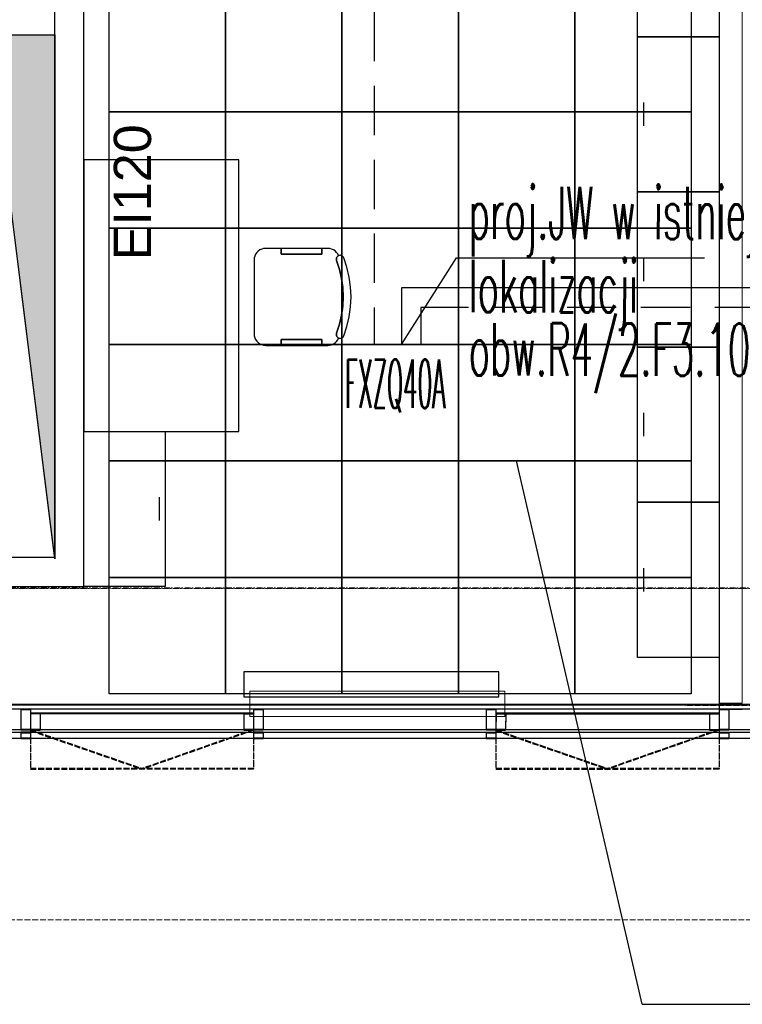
# Model space of a CAD drawing. Header units: millimetres. Extents: x -8642 to 28269, y -6609 to 3701.
# Tile 63 of 256: x 1164 to 1537, y -5478 to -4970. Entities that reach past the tile are written whole.
import ezdxf
from ezdxf.enums import TextEntityAlignment as Align

# ---------------------------------------------------------------- set-up
doc = ezdxf.new("R2010")
doc.units = ezdxf.units.MM
doc.header["$LTSCALE"] = 1000
doc.header["$MEASUREMENT"] = 0
for name, pattern in [('ArchiTECH.PC 1. Line Type', [0.004, 0.003, -0.001]), ('ArchiTECH.PC 5. Line Type', [0.0053, 0.003, -0.001, 0.0003, -0.001]), ('ArchiTECH.PC Solid Line Type', [0]), ('DASHED', [19.05, 12.7, -6.35]), ('rzut 1 pietra$0$ArchiTECH.PC 1. Line Type', [0.004, 0.003, -0.001]), ('rzut 1 pietra$0$ArchiTECH.PC 5. Line Type', [0.0053, 0.003, -0.001, 0.0003, -0.001]), ('rzut 1 pietra$0$ArchiTECH.PC Solid Line Type', [0]), ('SUFIT_1 PIETRO$0$ArchiTECH.PC 1. Line Type', [0.004, 0.003, -0.001]), ('SUFIT_1 PIETRO$0$ArchiTECH.PC Solid Line Type', [0])]:
    doc.linetypes.add(name, pattern=pattern)
doc.layers.get('0').update_dxf_attribs({"lineweight": 25})
for name, color, linetype, lineweight in [('_Etap_3_opis', 7, 'Continuous', 30), ('_Etap_5_klimatyzator_w starej_lokalizacji', 3, 'Continuous', 30), ('_Etap_5_opis', 7, 'Continuous', 30), ('IS_ARCH', 254, 'Continuous', 18), ('IS_FREON_GAZ', 254, 'DASHED', 30), ('IS_HC_FREON_CIECZ', 254, 'Continuous', 30)]:
    doc.layers.add(name, color=color, linetype=linetype, lineweight=lineweight)
for name, color, linetype in [('IS_WK_KAN_SKROPLINY', 254, 'DASHED'), ('Kalka1', 254, 'Continuous'), ('Kalka166', 254, 'Continuous'), ('Kalka2', 254, 'Continuous'), ('Kalka6', 254, 'Continuous'), ('Kalka79', 254, 'Continuous'), ('SUFIT_1 PIETRO$0$INWENTARYZACJA', 254, 'Continuous'), ('SUFIT_1 PIETRO$0$Kalka 1', 254, 'Continuous')]:
    doc.layers.add(name, color=color, linetype=linetype)
doc.styles.add('romans1', font='simplex.shx', dxfattribs={"width": 0.8})
doc.styles.add('rzut 1 pietra$0$ArchiTECHStyle1', font='arial.ttf', dxfattribs={"height": 0.16})

# ---------------------------------------------------------------- blocks, each defined once
blk = doc.blocks.new('jw_FXZQ40A')
blk.add_lwpolyline([(0, 0), (60, 0), (60, 60), (0, 60)], close=True)
at = {"color": 7, "style": 'romans1', "width": 0.35}
blk.add_text('FXZQ40A', height=25, rotation=359.9189, dxfattribs=at).set_placement((1.49, 27.37))

msp = doc.modelspace()

# ---------------------------------------------------------------- hatches: boundary and pattern name
at = {"layer": 'Kalka6', "linetype": 'ArchiTECH.PC Solid Line Type', "true_color": 0x858585}
msp.add_hatch(color=252, dxfattribs=at).paths.add_polyline_path([(1182.25, -5248.06), (1151.37, -5000.28), (1063.28, -4978.05), (1182.28, -4978.06)], flags=0)

# ---------------------------------------------------------------- linework, layer by layer
at = {"layer": '_Etap_3_opis'}
for q in [(1420.37, -5197.7), (1884.81, -5477.8)]:
    msp.add_line((1485.08, -5477.8), q, dxfattribs=at)
at = {"layer": '_Etap_5_opis'}
for p, q in [((1361, -5137.7), (1389.44, -5092.89)), ((1389.44, -5092.89), (1517.33, -5092.89))]:
    msp.add_line(p, q, dxfattribs=at)
at = {"layer": 'IS_ARCH', "linetype": 'rzut 1 pietra$0$ArchiTECH.PC Solid Line Type'}
for p, q in [((1182.21, -4658.88), (1182.21, -5247.36)), ((1197.21, -5262.36), (1197.21, -4658.88)), ((1524.75, -4658.88), (1524.75, -5322.58)), ((1536.75, -5322.58), (1536.75, -4658.88)), ((1063.28, -4977.97), (1182.28, -4977.98)), ((1182.28, -4977.98), (1182.25, -5247.98)), ((1182.25, -5247.98), (1151.37, -5000.2)), ((1182.21, -5247.36), (1063.21, -5247.36)), ((1182.25, -5247.98), (1182.25, -5247.98)), ((1063.21, -5262.36), (1197.21, -5262.36)), ((1282.79, -5316.37), (1282.79, -5329.37)), ((1414.33, -5316.37), (1282.79, -5316.37)), ((1282.79, -5316.37), (1282.79, -5329.37)), ((1414.33, -5316.37), (1282.79, -5316.37)), ((1414.33, -5329.37), (1414.33, -5316.37)), ((1414.33, -5329.37), (1414.33, -5316.37)), ((1063.25, -5322.97), (1524.75, -5323.04)), ((1524.75, -5322.58), (1536.75, -5322.58)), ((1536.75, -5323.04), (1751.25, -5323.04)), ((-362.69, -5325.33), (2309.75, -5325.59)), ((1164.75, -5325.48), (1164.75, -5336.01)), ((1169.75, -5325.48), (1164.75, -5325.48)), ((1169.75, -5325.88), (1164.75, -5325.88)), ((1164.75, -5325.88), (1164.75, -5336.42)), ((1169.75, -5325.48), (1169.75, -5336.01)), ((1169.75, -5325.88), (1169.75, -5336.41)), ((1169.77, -5327.48), (1169.75, -5336.01)), ((1169.77, -5327.88), (1169.75, -5336.41)), ((1169.77, -5327.48), (1284.77, -5327.49)), ((1169.77, -5327.48), (1174.77, -5327.48)), ((1169.77, -5327.88), (1174.77, -5327.88)), ((1169.77, -5327.88), (1284.77, -5327.89)), ((1174.77, -5327.48), (1174.75, -5336.01)), ((1174.77, -5327.88), (1174.75, -5336.41)), ((1279.76, -5327.49), (1279.75, -5336.02)), ((1279.76, -5327.89), (1279.75, -5336.42)), ((1279.76, -5327.49), (1284.76, -5327.49)), ((1279.76, -5327.89), (1284.76, -5327.89)), ((1282.79, -5329.37), (1414.33, -5329.37)), ((1282.79, -5329.37), (1414.33, -5329.37)), ((1284.75, -5325.49), (1284.75, -5336.03)), ((1289.75, -5325.49), (1284.75, -5325.49)), ((1289.75, -5325.89), (1284.75, -5325.89)), ((1284.75, -5325.89), (1284.75, -5336.43)), ((1284.76, -5327.49), (1284.75, -5336.02)), ((1284.76, -5327.89), (1284.75, -5336.42)), ((1289.75, -5325.49), (1289.75, -5336.02)), ((1289.75, -5325.89), (1289.75, -5336.42)), ((1409.75, -5325.5), (1404.75, -5325.51)), ((1404.75, -5325.51), (1404.75, -5336.04)), ((1409.75, -5325.9), (1404.75, -5325.91)), ((1404.75, -5325.91), (1404.75, -5336.44)), ((1409.75, -5325.5), (1409.75, -5336.04)), ((1409.75, -5325.9), (1409.75, -5336.44)), ((1409.77, -5327.5), (1409.75, -5336.04)), ((1409.77, -5327.9), (1409.75, -5336.44)), ((1409.77, -5327.5), (1524.77, -5327.51)), ((1409.77, -5327.5), (1414.77, -5327.5)), ((1409.77, -5327.9), (1414.77, -5327.9)), ((1409.77, -5327.9), (1524.77, -5327.92)), ((1414.77, -5327.5), (1414.75, -5336.04)), ((1414.77, -5327.9), (1414.75, -5336.44)), ((1519.76, -5327.51), (1519.75, -5336.05)), ((1519.76, -5327.91), (1519.75, -5336.45)), ((1519.76, -5327.51), (1524.76, -5327.51)), ((1519.76, -5327.91), (1524.76, -5327.92)), ((1529.75, -5325.51), (1524.75, -5325.52)), ((1524.75, -5325.52), (1536.75, -5325.52)), ((1524.75, -5325.52), (1524.75, -5336.05)), ((1529.75, -5325.91), (1524.75, -5325.92)), ((1524.75, -5325.92), (1524.75, -5336.45)), ((1524.76, -5327.51), (1524.75, -5336.05)), ((1524.76, -5327.92), (1524.75, -5336.45)), ((1529.75, -5325.51), (1529.75, -5336.05)), ((1529.75, -5325.91), (1529.75, -5336.45)), ((-362.69, -5335.86), (2309.74, -5336.12)), ((-362.69, -5337.33), (2309.74, -5337.6)), ((1169.75, -5336.01), (1164.75, -5336.01)), ((1169.75, -5336.41), (1164.75, -5336.42)), ((1164.76, -5337.49), (1164.76, -5340.48)), ((1169.76, -5337.49), (1164.76, -5337.49)), ((1169.76, -5337.89), (1164.76, -5337.89)), ((1164.76, -5337.89), (1164.76, -5340.88)), ((1169.75, -5336.01), (1174.75, -5336.01)), ((1169.75, -5336.41), (1174.75, -5336.41)), ((1169.76, -5337.49), (1169.76, -5340.48)), ((1169.76, -5337.89), (1169.76, -5340.88)), ((1279.75, -5336.02), (1284.75, -5336.02)), ((1279.75, -5336.42), (1284.75, -5336.42)), ((1289.75, -5336.02), (1284.75, -5336.03)), ((1289.75, -5336.42), (1284.75, -5336.43)), ((1284.76, -5337.5), (1284.76, -5340.5)), ((1289.76, -5337.5), (1284.76, -5337.5)), ((1289.76, -5337.9), (1284.76, -5337.9)), ((1284.76, -5337.9), (1284.76, -5340.9)), ((1289.76, -5337.5), (1289.76, -5340.49)), ((1289.76, -5337.9), (1289.76, -5340.89)), ((1409.75, -5336.04), (1404.75, -5336.04)), ((1409.75, -5336.44), (1404.75, -5336.44)), ((1409.76, -5337.51), (1404.76, -5337.52)), ((1404.76, -5337.52), (1404.76, -5340.51)), ((1409.76, -5337.91), (1404.76, -5337.92)), ((1404.76, -5337.92), (1404.76, -5340.91)), ((1409.75, -5336.04), (1414.75, -5336.04)), ((1409.75, -5336.44), (1414.75, -5336.44)), ((1409.76, -5337.51), (1409.76, -5340.5)), ((1409.76, -5337.91), (1409.76, -5340.91)), ((1519.75, -5336.05), (1524.75, -5336.05)), ((1519.75, -5336.45), (1524.75, -5336.45)), ((1529.75, -5336.05), (1524.75, -5336.05)), ((1529.75, -5336.45), (1524.75, -5336.45)), ((1524.76, -5337.52), (1524.76, -5340.52)), ((1529.76, -5337.52), (1524.76, -5337.52)), ((1529.76, -5337.92), (1524.76, -5337.93)), ((1524.76, -5337.93), (1524.76, -5340.92)), ((1529.76, -5337.52), (1529.76, -5340.51)), ((1529.76, -5337.92), (1529.76, -5340.92)), ((-362.69, -5340.33), (2309.74, -5340.59)), ((1169.76, -5340.48), (1164.76, -5340.48)), ((1169.76, -5340.88), (1164.76, -5340.88)), ((1289.76, -5340.49), (1284.76, -5340.5)), ((1289.76, -5340.89), (1284.76, -5340.9)), ((1409.76, -5340.5), (1404.76, -5340.51)), ((1409.76, -5340.91), (1404.76, -5340.91)), ((1529.76, -5340.51), (1524.76, -5340.52)), ((1529.76, -5340.92), (1524.76, -5340.92))]:
    msp.add_line(p, q, dxfattribs=at)
at = {"layer": 'IS_ARCH', "linetype": 'rzut 1 pietra$0$ArchiTECH.PC 5. Line Type'}
msp.add_line((-3569.09, -5262.89), (7882.41, -5264.04), dxfattribs=at)
at = {"layer": 'IS_ARCH', "linetype": 'rzut 1 pietra$0$ArchiTECH.PC 1. Line Type'}
for p, q in [((-1515.75, -5323.12), (4330.89, -5323.69)), ((1169.75, -5336.21), (1227.26, -5356.17)), ((1169.75, -5336.21), (1169.76, -5356.21)), ((1169.75, -5336.61), (1169.76, -5356.61)), ((1169.75, -5336.61), (1227.26, -5356.57)), ((1284.75, -5336.02), (1227.26, -5356.17)), ((1284.75, -5336.42), (1227.26, -5356.57)), ((1284.75, -5336.02), (1284.76, -5356.13)), ((1284.75, -5336.42), (1284.76, -5356.53)), ((1409.75, -5336.24), (1467.26, -5356.19)), ((1409.75, -5336.24), (1409.76, -5356.24)), ((1409.75, -5336.64), (1409.76, -5356.64)), ((1409.75, -5336.64), (1467.26, -5356.6)), ((1524.75, -5336.05), (1467.26, -5356.19)), ((1524.75, -5336.45), (1467.26, -5356.6)), ((1524.75, -5336.05), (1524.76, -5356.15)), ((1524.75, -5336.45), (1524.76, -5356.55)), ((1284.76, -5356.13), (1169.76, -5356.21)), ((1284.76, -5356.53), (1169.76, -5356.61)), ((1524.76, -5356.15), (1409.76, -5356.24)), ((1524.76, -5356.55), (1409.76, -5356.64)), ((1010.73, -5434.17), (2842.26, -5434.17))]:
    msp.add_line(p, q, dxfattribs=at)
at = {"layer": 'IS_FREON_GAZ', "ltscale": 0.002}
msp.add_lwpolyline([(3005.01, -4737.61), (2957.68, -4737.61), (2957.68, -5118.49), (1371, -5118.49), (1371, -5137.7)], dxfattribs=at)
at = {"layer": 'IS_HC_FREON_CIECZ', "ltscale": 0.002}
msp.add_lwpolyline([(3005.01, -4727.61), (2947.68, -4727.61), (2947.68, -5108.49), (1361, -5108.49), (1361, -5137.7)], dxfattribs=at)
at = {"layer": 'IS_WK_KAN_SKROPLINY', "lineweight": 30, "ltscale": 0.002}
msp.add_lwpolyline([(2260.38, -4737.61), (1346.89, -4737.61), (1346.89, -5137.7)], dxfattribs=at)
at = {"layer": 'Kalka1', "color": 252, "linetype": 'ArchiTECH.PC Solid Line Type', "true_color": 0x858585}
for p, q in [((1524.75, -4659.07), (1524.75, -5325.6)), ((1524.75, -4659.07), (1524.75, -5323.12)), ((1482.75, -4978.96), (1482.75, -4898.96)), ((1524.75, -4898.96), (1524.75, -4978.96)), ((1524.75, -4978.96), (1482.75, -4978.96)), ((1482.75, -5058.96), (1482.75, -4978.96)), ((1482.75, -4978.96), (1524.75, -4978.96)), ((1524.75, -4978.96), (1524.75, -5058.96)), ((1485.75, -5012.96), (1485.75, -5024.96)), ((1197.22, -5042.44), (1197.21, -5182.44)), ((1277.22, -5042.45), (1197.22, -5042.44)), ((1277.21, -5182.45), (1277.22, -5042.45)), ((1524.75, -5058.96), (1482.75, -5058.96)), ((1482.75, -5138.96), (1482.75, -5058.96)), ((1482.75, -5058.96), (1524.75, -5058.96)), ((1524.75, -5058.96), (1524.75, -5138.96)), ((1285.84, -5091.08), (1285.4, -5092.03)), ((1286.44, -5090.22), (1285.84, -5091.08)), ((1287.18, -5089.48), (1286.44, -5090.22)), ((1288.03, -5088.89), (1287.18, -5089.48)), ((1288.98, -5088.44), (1288.03, -5088.89)), ((1289.99, -5088.17), (1288.98, -5088.44)), ((1291.03, -5088.08), (1289.99, -5088.17)), ((1299.03, -5088.08), (1291.03, -5088.08)), ((1299.03, -5091.08), (1299.03, -5088.08)), ((1320.03, -5088.08), (1299.03, -5088.08)), ((1299.03, -5088.08), (1299.03, -5091.08)), ((1320.03, -5091.08), (1299.03, -5091.08)), ((1299.03, -5091.08), (1320.03, -5091.08)), ((1323.03, -5088.08), (1320.03, -5088.08)), ((1320.03, -5088.08), (1320.03, -5091.08)), ((1320.03, -5091.08), (1320.03, -5088.08)), ((1324.05, -5088.17), (1323.03, -5088.08)), ((1325.04, -5088.43), (1324.05, -5088.17)), ((1325.98, -5088.86), (1325.04, -5088.43)), ((1326.82, -5089.43), (1325.98, -5088.86)), ((1327.56, -5090.14), (1326.82, -5089.43)), ((1328.16, -5090.97), (1327.56, -5090.14)), ((1328.62, -5091.89), (1328.16, -5090.97)), ((1285.12, -5093.04), (1285.03, -5094.08)), ((1285.03, -5094.08), (1285.03, -5132.08)), ((1285.4, -5092.03), (1285.12, -5093.04)), ((1327.49, -5093.36), (1327.46, -5093.71)), ((1327.46, -5093.71), (1327.49, -5093.36)), ((1327.46, -5093.71), (1327.5, -5094.06)), ((1327.5, -5094.06), (1327.46, -5093.71)), ((1327.57, -5093.02), (1327.49, -5093.36)), ((1327.49, -5093.36), (1327.57, -5093.02)), ((1327.5, -5094.06), (1327.59, -5094.39)), ((1327.59, -5094.39), (1327.5, -5094.06)), ((1327.71, -5092.7), (1327.57, -5093.02)), ((1327.57, -5093.02), (1327.71, -5092.7)), ((1327.59, -5094.39), (1329.09, -5098.93)), ((1329.09, -5098.93), (1327.59, -5094.39)), ((1327.59, -5094.39), (1327.59, -5094.39)), ((1327.91, -5092.42), (1327.71, -5092.7)), ((1327.71, -5092.7), (1327.91, -5092.42)), ((1328.15, -5092.17), (1327.91, -5092.42)), ((1327.91, -5092.42), (1328.15, -5092.17)), ((1328.44, -5091.96), (1328.15, -5092.17)), ((1328.15, -5092.17), (1328.44, -5091.96)), ((1328.75, -5091.81), (1328.44, -5091.96)), ((1328.44, -5091.96), (1328.62, -5091.89)), ((1329.08, -5091.71), (1328.75, -5091.81)), ((1329.43, -5091.68), (1329.08, -5091.71)), ((1329.78, -5091.7), (1329.43, -5091.68)), ((1330.12, -5091.79), (1329.78, -5091.7)), ((1330.43, -5091.93), (1330.12, -5091.79)), ((1330.72, -5092.13), (1330.43, -5091.93)), ((1330.97, -5092.37), (1330.72, -5092.13)), ((1331.18, -5092.65), (1330.97, -5092.37)), ((1331.33, -5092.97), (1331.18, -5092.65)), ((1332.94, -5097.85), (1331.33, -5092.97)), ((1485.75, -5092.96), (1485.75, -5104.96)), ((1329.09, -5098.93), (1330.16, -5103.58)), ((1330.16, -5103.58), (1329.09, -5098.93)), ((1334.1, -5102.86), (1332.94, -5097.85)), ((1330.16, -5103.58), (1330.81, -5108.31)), ((1330.81, -5108.31), (1330.16, -5103.58)), ((1334.8, -5107.95), (1334.1, -5102.86)), ((1330.81, -5108.31), (1331.03, -5113.09)), ((1331.03, -5113.09), (1330.81, -5108.31)), ((1335.03, -5113.09), (1334.8, -5107.95)), ((1331.03, -5113.09), (1330.81, -5117.86)), ((1330.81, -5117.86), (1331.03, -5113.09)), ((1334.8, -5118.22), (1335.03, -5113.09)), ((1330.81, -5117.86), (1330.16, -5122.59)), ((1330.16, -5122.59), (1330.81, -5117.86)), ((1334.1, -5123.31), (1334.8, -5118.22)), ((1330.16, -5122.59), (1329.08, -5127.24)), ((1329.08, -5127.24), (1330.16, -5122.59)), ((1332.94, -5128.32), (1334.1, -5123.31)), ((1327.59, -5131.78), (1327.49, -5132.12)), ((1327.49, -5132.12), (1327.59, -5131.78)), ((1329.08, -5127.24), (1327.59, -5131.78)), ((1327.59, -5131.78), (1329.08, -5127.24)), ((1331.33, -5133.2), (1332.94, -5128.32)), ((1285.03, -5132.08), (1285.12, -5133.12)), ((1285.12, -5133.12), (1285.39, -5134.13)), ((1285.39, -5134.13), (1285.83, -5135.08)), ((1285.83, -5135.08), (1286.43, -5135.94)), ((1286.43, -5135.94), (1287.17, -5136.68)), ((1287.17, -5136.68), (1288.03, -5137.28)), ((1299.03, -5138.08), (1299.03, -5135.08)), ((1299.03, -5135.08), (1320.03, -5135.08)), ((1320.03, -5135.08), (1299.03, -5135.08)), ((1299.03, -5135.08), (1299.03, -5138.08)), ((1320.03, -5135.08), (1320.03, -5138.08)), ((1320.03, -5138.08), (1320.03, -5135.08)), ((1325.97, -5137.31), (1326.82, -5136.74)), ((1326.82, -5136.74), (1327.55, -5136.03)), ((1327.49, -5132.12), (1327.46, -5132.46)), ((1327.46, -5132.46), (1327.49, -5132.12)), ((1327.46, -5132.46), (1327.48, -5132.81)), ((1327.48, -5132.81), (1327.46, -5132.46)), ((1327.48, -5132.81), (1327.57, -5133.15)), ((1327.57, -5133.15), (1327.48, -5132.81)), ((1327.55, -5136.03), (1328.16, -5135.2)), ((1327.57, -5133.15), (1327.71, -5133.47)), ((1327.71, -5133.47), (1327.57, -5133.15)), ((1327.71, -5133.47), (1327.91, -5133.75)), ((1327.91, -5133.75), (1327.71, -5133.47)), ((1327.91, -5133.75), (1328.15, -5134)), ((1328.15, -5134), (1327.91, -5133.75)), ((1328.15, -5134), (1328.43, -5134.21)), ((1328.43, -5134.21), (1328.15, -5134)), ((1328.16, -5135.2), (1328.61, -5134.28)), ((1328.43, -5134.21), (1328.74, -5134.36)), ((1328.61, -5134.28), (1328.43, -5134.21)), ((1328.74, -5134.36), (1329.08, -5134.46)), ((1329.08, -5134.46), (1329.43, -5134.49)), ((1329.43, -5134.49), (1329.77, -5134.47)), ((1329.77, -5134.47), (1330.11, -5134.38)), ((1330.11, -5134.38), (1330.43, -5134.24)), ((1330.43, -5134.24), (1330.72, -5134.04)), ((1330.72, -5134.04), (1330.97, -5133.8)), ((1330.97, -5133.8), (1331.17, -5133.52)), ((1331.17, -5133.52), (1331.33, -5133.2)), ((1288.03, -5137.28), (1288.98, -5137.72)), ((1288.98, -5137.72), (1289.99, -5137.99)), ((1289.99, -5137.99), (1291.03, -5138.08)), ((1291.03, -5138.08), (1299.03, -5138.08)), ((1299.03, -5138.08), (1320.03, -5138.08)), ((1320.03, -5138.08), (1323.03, -5138.08)), ((1323.03, -5138.08), (1324.05, -5138)), ((1324.05, -5138), (1325.04, -5137.74)), ((1325.04, -5137.74), (1325.97, -5137.31)), ((1524.75, -5138.96), (1482.75, -5138.96)), ((1482.75, -5218.96), (1482.75, -5138.96)), ((1482.75, -5138.96), (1524.75, -5138.96)), ((1524.75, -5138.96), (1524.75, -5218.96)), ((1485.75, -5172.96), (1485.75, -5184.96)), ((1197.21, -5182.44), (1277.21, -5182.45)), ((1197.21, -5262.44), (1197.21, -5182.44)), ((1197.21, -5182.44), (1239.21, -5182.44)), ((1239.21, -5182.44), (1239.21, -5262.44)), ((1236.21, -5228.44), (1236.21, -5216.44)), ((1482.75, -5298.96), (1482.75, -5218.96)), ((1482.75, -5218.96), (1524.75, -5218.96)), ((1524.75, -5218.96), (1482.75, -5218.96)), ((1524.75, -5218.96), (1524.75, -5298.96)), ((1485.75, -5252.96), (1485.75, -5264.96)), ((1239.21, -5262.44), (1197.21, -5262.44)), ((1524.75, -5298.96), (1482.75, -5298.96)), ((1063.25, -5323.05), (1524.75, -5323.12)), ((629.62, -5325.51), (2309.75, -5325.67)), ((1169.75, -5325.56), (1164.75, -5325.57)), ((1164.75, -5325.57), (1164.75, -5336.1)), ((1169.75, -5325.96), (1164.75, -5325.97)), ((1164.75, -5325.97), (1164.75, -5336.5)), ((1169.75, -5325.56), (1169.75, -5336.09)), ((1169.75, -5325.96), (1169.75, -5336.5)), ((1169.77, -5327.56), (1169.75, -5336.09)), ((1169.77, -5327.96), (1169.75, -5336.5)), ((1169.77, -5327.56), (1174.77, -5327.56)), ((1169.77, -5327.56), (1284.77, -5327.57)), ((1169.77, -5327.96), (1284.77, -5327.97)), ((1169.77, -5327.96), (1174.77, -5327.96)), ((1174.77, -5327.56), (1174.75, -5336.09)), ((1174.77, -5327.96), (1174.75, -5336.5)), ((1279.76, -5327.57), (1279.75, -5336.1)), ((1279.76, -5327.97), (1279.75, -5336.51)), ((1279.76, -5327.57), (1284.76, -5327.57)), ((1279.76, -5327.97), (1284.76, -5327.97)), ((1289.75, -5325.57), (1284.75, -5325.58)), ((1284.75, -5325.58), (1284.75, -5336.11)), ((1289.75, -5325.97), (1284.75, -5325.98)), ((1284.75, -5325.98), (1284.75, -5336.51)), ((1284.76, -5327.57), (1284.75, -5336.11)), ((1284.76, -5327.97), (1284.75, -5336.51)), ((1289.75, -5325.57), (1289.75, -5336.11)), ((1289.75, -5325.97), (1289.75, -5336.51)), ((1409.75, -5325.59), (1404.75, -5325.59)), ((1404.75, -5325.59), (1404.75, -5336.12)), ((1409.75, -5325.99), (1404.75, -5325.99)), ((1404.75, -5325.99), (1404.75, -5336.52)), ((1409.75, -5325.59), (1409.75, -5336.12)), ((1409.75, -5325.99), (1409.75, -5336.52)), ((1409.77, -5327.59), (1409.75, -5336.12)), ((1409.77, -5327.99), (1409.75, -5336.52)), ((1409.77, -5327.59), (1414.77, -5327.59)), ((1409.77, -5327.59), (1524.77, -5327.6)), ((1409.77, -5327.99), (1524.77, -5328)), ((1409.77, -5327.99), (1414.77, -5327.99)), ((1414.77, -5327.59), (1414.75, -5336.12)), ((1414.77, -5327.99), (1414.75, -5336.52)), ((1519.76, -5327.6), (1519.75, -5336.13)), ((1519.76, -5328), (1519.75, -5336.53)), ((1519.76, -5327.6), (1524.76, -5327.6)), ((1519.76, -5328), (1524.76, -5328)), ((1529.75, -5325.6), (1524.75, -5325.6)), ((1524.75, -5325.6), (1524.75, -5336.13)), ((1524.75, -5325.6), (1536.75, -5325.6)), ((1529.75, -5326), (1524.75, -5326)), ((1524.75, -5326), (1524.75, -5336.53)), ((1524.76, -5327.6), (1524.75, -5336.13)), ((1524.76, -5328), (1524.75, -5336.53)), ((1529.75, -5325.6), (1529.75, -5336.13)), ((1529.75, -5326), (1529.75, -5336.53)), ((629.62, -5336.04), (2309.74, -5336.2)), ((629.62, -5337.51), (2309.74, -5337.68)), ((1169.75, -5336.09), (1164.75, -5336.1)), ((1169.75, -5336.5), (1164.75, -5336.5)), ((1169.76, -5337.57), (1164.76, -5337.57)), ((1164.76, -5337.57), (1164.76, -5340.57)), ((1169.76, -5337.97), (1164.76, -5337.98)), ((1164.76, -5337.98), (1164.76, -5340.97)), ((1169.75, -5336.09), (1174.75, -5336.09)), ((1169.75, -5336.5), (1174.75, -5336.5)), ((1169.76, -5337.57), (1169.76, -5340.56)), ((1169.76, -5337.97), (1169.76, -5340.96)), ((1279.75, -5336.1), (1284.75, -5336.11)), ((1279.75, -5336.51), (1284.75, -5336.51)), ((1289.75, -5336.11), (1284.75, -5336.11)), ((1289.75, -5336.51), (1284.75, -5336.51)), ((1289.76, -5337.58), (1284.76, -5337.59)), ((1284.76, -5337.59), (1284.76, -5340.58)), ((1289.76, -5337.98), (1284.76, -5337.99)), ((1284.76, -5337.99), (1284.76, -5340.98)), ((1289.76, -5337.58), (1289.76, -5340.58)), ((1289.76, -5337.98), (1289.76, -5340.98)), ((1409.75, -5336.12), (1404.75, -5336.12)), ((1409.75, -5336.52), (1404.75, -5336.52)), ((1409.76, -5337.6), (1404.76, -5337.6)), ((1404.76, -5337.6), (1404.76, -5340.59)), ((1409.76, -5338), (1404.76, -5338)), ((1404.76, -5338), (1404.76, -5340.99)), ((1409.75, -5336.12), (1414.75, -5336.12)), ((1409.75, -5336.52), (1414.75, -5336.52)), ((1409.76, -5337.6), (1409.76, -5340.59)), ((1409.76, -5338), (1409.76, -5340.99)), ((1519.75, -5336.13), (1524.75, -5336.13)), ((1519.75, -5336.53), (1524.75, -5336.53)), ((1529.75, -5336.13), (1524.75, -5336.13)), ((1529.75, -5336.53), (1524.75, -5336.53)), ((1529.76, -5337.61), (1524.76, -5337.61)), ((1524.76, -5337.61), (1524.76, -5340.6)), ((1529.76, -5338.01), (1524.76, -5338.01)), ((1524.76, -5338.01), (1524.76, -5341)), ((1529.76, -5337.61), (1529.76, -5340.6)), ((1529.76, -5338.01), (1529.76, -5341)), ((629.62, -5340.51), (2309.74, -5340.67)), ((1169.76, -5340.56), (1164.76, -5340.57)), ((1169.76, -5340.96), (1164.76, -5340.97)), ((1289.76, -5340.58), (1284.76, -5340.58)), ((1289.76, -5340.98), (1284.76, -5340.98)), ((1409.76, -5340.59), (1404.76, -5340.59)), ((1409.76, -5340.99), (1404.76, -5340.99)), ((1529.76, -5340.6), (1524.76, -5340.6)), ((1529.76, -5341), (1524.76, -5341))]:
    msp.add_line(p, q, dxfattribs=at)
at = {"layer": 'Kalka1', "color": 252, "linetype": 'ArchiTECH.PC 1. Line Type', "true_color": 0x858585}
for p, q in [((629.62, -5323.41), (3070.46, -5323.65)), ((1169.75, -5336.3), (1169.76, -5356.3)), ((1169.75, -5336.3), (1227.26, -5356.25)), ((1169.75, -5336.7), (1169.76, -5356.7)), ((1169.75, -5336.7), (1227.26, -5356.65)), ((1284.75, -5336.11), (1227.26, -5356.25)), ((1284.75, -5336.51), (1227.26, -5356.65)), ((1284.75, -5336.11), (1284.76, -5356.21)), ((1284.75, -5336.51), (1284.76, -5356.61)), ((1409.75, -5336.32), (1409.76, -5356.32)), ((1409.75, -5336.32), (1467.26, -5356.28)), ((1409.75, -5336.72), (1409.76, -5356.72)), ((1409.75, -5336.72), (1467.26, -5356.68)), ((1524.75, -5336.13), (1467.26, -5356.28)), ((1524.75, -5336.53), (1467.26, -5356.68)), ((1524.75, -5336.13), (1524.76, -5356.23)), ((1524.75, -5336.53), (1524.76, -5356.64)), ((1284.76, -5356.21), (1169.76, -5356.3)), ((1284.76, -5356.61), (1169.76, -5356.7)), ((1524.76, -5356.23), (1409.76, -5356.32)), ((1524.76, -5356.64), (1409.76, -5356.72))]:
    msp.add_line(p, q, dxfattribs=at)
at = {"layer": 'Kalka1', "color": 252, "linetype": 'ArchiTECH.PC Solid Line Type', "true_color": 0x858585}
for points in [[(1210.37, -4957.7), (1270.37, -4957.7), (1270.37, -5017.7), (1210.37, -5017.7)], [(1270.37, -4957.7), (1330.37, -4957.7), (1330.37, -5017.7), (1270.37, -5017.7)], [(1330.37, -4957.7), (1390.37, -4957.7), (1390.37, -5017.7), (1330.37, -5017.7)], [(1390.37, -4957.7), (1450.37, -4957.7), (1450.37, -5017.7), (1390.37, -5017.7)], [(1450.37, -4957.7), (1510.37, -4957.7), (1510.37, -5017.7), (1450.37, -5017.7)], [(1210.37, -5017.7), (1270.37, -5017.7), (1270.37, -5077.7), (1210.37, -5077.7)], [(1270.37, -5017.7), (1330.37, -5017.7), (1330.37, -5077.7), (1270.37, -5077.7)], [(1330.37, -5017.7), (1390.37, -5017.7), (1390.37, -5077.7), (1330.37, -5077.7)], [(1390.37, -5017.7), (1450.37, -5017.7), (1450.37, -5077.7), (1390.37, -5077.7)], [(1450.37, -5017.7), (1510.37, -5017.7), (1510.37, -5077.7), (1450.37, -5077.7)], [(1210.37, -5077.7), (1270.37, -5077.7), (1270.37, -5137.7), (1210.37, -5137.7)], [(1270.37, -5077.7), (1330.37, -5077.7), (1330.37, -5137.7), (1270.37, -5137.7)], [(1330.37, -5077.7), (1390.37, -5077.7), (1390.37, -5137.7), (1330.37, -5137.7)], [(1390.37, -5077.7), (1450.37, -5077.7), (1450.37, -5137.7), (1390.37, -5137.7)], [(1450.37, -5077.7), (1510.37, -5077.7), (1510.37, -5137.7), (1450.37, -5137.7)], [(1210.37, -5137.7), (1270.37, -5137.7), (1270.37, -5197.7), (1210.37, -5197.7)], [(1270.37, -5137.7), (1330.37, -5137.7), (1330.37, -5197.7), (1270.37, -5197.7)], [(1330.37, -5137.7), (1390.37, -5137.7), (1390.37, -5197.7), (1330.37, -5197.7)], [(1390.37, -5137.7), (1450.37, -5137.7), (1450.37, -5197.7), (1390.37, -5197.7)], [(1450.37, -5137.7), (1510.37, -5137.7), (1510.37, -5197.7), (1450.37, -5197.7)], [(1210.37, -5197.7), (1270.37, -5197.7), (1270.37, -5257.7), (1210.37, -5257.7)], [(1270.37, -5197.7), (1330.37, -5197.7), (1330.37, -5257.7), (1270.37, -5257.7)], [(1330.37, -5197.7), (1390.37, -5197.7), (1390.37, -5257.7), (1330.37, -5257.7)], [(1390.37, -5197.7), (1450.37, -5197.7), (1450.37, -5257.7), (1390.37, -5257.7)], [(1450.37, -5197.7), (1510.37, -5197.7), (1510.37, -5257.7), (1450.37, -5257.7)], [(1210.37, -5257.7), (1270.37, -5257.7), (1270.37, -5317.7), (1210.37, -5317.7)], [(1270.37, -5257.7), (1330.37, -5257.7), (1330.37, -5317.7), (1270.37, -5317.7)], [(1330.37, -5257.7), (1390.37, -5257.7), (1390.37, -5317.7), (1330.37, -5317.7)], [(1390.37, -5257.7), (1450.37, -5257.7), (1450.37, -5317.7), (1390.37, -5317.7)], [(1450.37, -5257.7), (1510.37, -5257.7), (1510.37, -5317.7), (1450.37, -5317.7)]]:
    msp.add_lwpolyline(points, close=True, dxfattribs=at)
at = {"layer": 'Kalka166', "color": 252, "linetype": 'ArchiTECH.PC Solid Line Type', "true_color": 0x858585}
for p, q in [((1279.71, -5306.35), (1279.71, -5319.35)), ((1411.25, -5306.35), (1279.71, -5306.35)), ((1411.25, -5319.35), (1411.25, -5306.35)), ((1279.71, -5319.35), (1411.25, -5319.35))]:
    msp.add_line(p, q, dxfattribs=at)
at = {"layer": 'Kalka2', "color": 252, "linetype": 'ArchiTECH.PC 5. Line Type', "true_color": 0x858585}
msp.add_line((841.23, -5263.01), (3070.46, -5263.24), dxfattribs=at)
at = {"layer": 'Kalka79', "color": 252, "linetype": 'ArchiTECH.PC Solid Line Type', "true_color": 0x858585}
for p, q in [((1182.21, -4658.96), (1182.21, -5247.44)), ((1197.21, -5262.44), (1197.21, -4658.96)), ((1524.75, -4658.96), (1524.75, -5322.66)), ((1182.21, -5247.44), (1063.21, -5247.44)), ((1063.21, -5262.44), (1197.21, -5262.44)), ((1524.75, -5322.66), (1536.75, -5322.66))]:
    msp.add_line(p, q, dxfattribs=at)
at = {"layer": 'SUFIT_1 PIETRO$0$INWENTARYZACJA', "linetype": 'SUFIT_1 PIETRO$0$ArchiTECH.PC Solid Line Type'}
for p, q in [((1182.21, -4658.96), (1182.21, -5247.44)), ((1197.21, -5262.44), (1197.21, -4658.96)), ((1063.28, -4978.05), (1182.28, -4978.06)), ((1182.28, -4978.06), (1182.25, -5248.06)), ((1182.25, -5248.06), (1151.37, -5000.28)), ((1182.21, -5247.44), (1063.21, -5247.44)), ((1182.25, -5248.06), (1182.25, -5248.06)), ((1063.21, -5262.44), (1197.21, -5262.44)), ((1524.75, -5322.66), (1536.75, -5322.66))]:
    msp.add_line(p, q, dxfattribs=at)
at = {"layer": 'SUFIT_1 PIETRO$0$Kalka 1', "linetype": 'SUFIT_1 PIETRO$0$ArchiTECH.PC 1. Line Type'}
for p, q in [((-1515.75, -5323.2), (4330.89, -5323.78)), ((1169.75, -5336.3), (1169.76, -5356.3)), ((1169.75, -5336.3), (1227.26, -5356.25)), ((1169.75, -5336.7), (1227.26, -5356.65)), ((1169.75, -5336.7), (1169.76, -5356.7)), ((1284.75, -5336.11), (1227.26, -5356.25)), ((1284.75, -5336.51), (1227.26, -5356.65)), ((1284.75, -5336.11), (1284.76, -5356.21)), ((1284.75, -5336.51), (1284.76, -5356.61)), ((1409.75, -5336.32), (1409.76, -5356.32)), ((1409.75, -5336.32), (1467.26, -5356.28)), ((1409.75, -5336.72), (1467.26, -5356.68)), ((1409.75, -5336.72), (1409.76, -5356.72)), ((1524.75, -5336.13), (1467.26, -5356.28)), ((1524.75, -5336.53), (1467.26, -5356.68)), ((1524.75, -5336.13), (1524.76, -5356.23)), ((1524.75, -5336.53), (1524.76, -5356.64)), ((1284.76, -5356.21), (1169.76, -5356.3)), ((1284.76, -5356.61), (1169.76, -5356.7)), ((1524.76, -5356.23), (1409.76, -5356.32)), ((1524.76, -5356.64), (1409.76, -5356.72))]:
    msp.add_line(p, q, dxfattribs=at)
at = {"layer": 'SUFIT_1 PIETRO$0$Kalka 1', "linetype": 'SUFIT_1 PIETRO$0$ArchiTECH.PC Solid Line Type'}
for p, q in [((1063.25, -5323.05), (1524.75, -5323.12)), ((-362.69, -5325.41), (2309.75, -5325.67)), ((1169.75, -5325.56), (1164.75, -5325.57)), ((1164.75, -5325.57), (1164.75, -5336.1)), ((1169.75, -5325.96), (1164.75, -5325.97)), ((1164.75, -5325.97), (1164.75, -5336.5)), ((1169.75, -5325.56), (1169.75, -5336.09)), ((1169.75, -5325.96), (1169.75, -5336.5)), ((1169.77, -5327.56), (1169.75, -5336.09)), ((1169.77, -5327.96), (1169.75, -5336.5)), ((1169.77, -5327.56), (1174.77, -5327.56)), ((1169.77, -5327.56), (1284.77, -5327.57)), ((1169.77, -5327.96), (1284.77, -5327.97)), ((1169.77, -5327.96), (1174.77, -5327.96)), ((1174.77, -5327.56), (1174.75, -5336.09)), ((1174.77, -5327.96), (1174.75, -5336.5)), ((1279.76, -5327.57), (1279.75, -5336.1)), ((1279.76, -5327.97), (1279.75, -5336.51)), ((1279.76, -5327.57), (1284.76, -5327.57)), ((1279.76, -5327.97), (1284.76, -5327.97)), ((1289.75, -5325.57), (1284.75, -5325.58)), ((1284.75, -5325.58), (1284.75, -5336.11)), ((1289.75, -5325.97), (1284.75, -5325.98)), ((1284.75, -5325.98), (1284.75, -5336.51)), ((1284.76, -5327.57), (1284.75, -5336.11)), ((1284.76, -5327.97), (1284.75, -5336.51)), ((1289.75, -5325.57), (1289.75, -5336.11)), ((1289.75, -5325.97), (1289.75, -5336.51)), ((1409.75, -5325.59), (1404.75, -5325.59)), ((1404.75, -5325.59), (1404.75, -5336.12)), ((1404.75, -5325.99), (1404.75, -5336.52)), ((1409.75, -5325.99), (1404.75, -5325.99)), ((1409.75, -5325.59), (1409.75, -5336.12)), ((1409.75, -5325.99), (1409.75, -5336.52)), ((1409.77, -5327.59), (1409.75, -5336.12)), ((1409.77, -5327.99), (1409.75, -5336.52)), ((1409.77, -5327.59), (1414.77, -5327.59)), ((1409.77, -5327.59), (1524.77, -5327.6)), ((1409.77, -5327.99), (1524.77, -5328)), ((1409.77, -5327.99), (1414.77, -5327.99)), ((1414.77, -5327.59), (1414.75, -5336.12)), ((1414.77, -5327.99), (1414.75, -5336.52)), ((1519.76, -5327.6), (1519.75, -5336.13)), ((1519.76, -5328), (1519.75, -5336.53)), ((1519.76, -5327.6), (1524.76, -5327.6)), ((1519.76, -5328), (1524.76, -5328)), ((1529.75, -5325.6), (1524.75, -5325.6)), ((1524.75, -5325.6), (1524.75, -5336.13)), ((1524.75, -5325.6), (1536.75, -5325.6)), ((1524.75, -5326), (1524.75, -5336.53)), ((1529.75, -5326), (1524.75, -5326)), ((1524.76, -5327.6), (1524.75, -5336.13)), ((1524.76, -5328), (1524.75, -5336.53)), ((1529.75, -5325.6), (1529.75, -5336.13)), ((1529.75, -5326), (1529.75, -5336.53)), ((-362.69, -5335.94), (2309.74, -5336.2)), ((-362.69, -5337.42), (2309.74, -5337.68)), ((1169.75, -5336.09), (1164.75, -5336.1)), ((1169.75, -5336.5), (1164.75, -5336.5)), ((1169.76, -5337.57), (1164.76, -5337.57)), ((1164.76, -5337.57), (1164.76, -5340.57)), ((1169.76, -5337.97), (1164.76, -5337.98)), ((1164.76, -5337.98), (1164.76, -5340.97)), ((1169.75, -5336.09), (1174.75, -5336.09)), ((1169.75, -5336.5), (1174.75, -5336.5)), ((1169.76, -5337.57), (1169.76, -5340.56)), ((1169.76, -5337.97), (1169.76, -5340.96)), ((1279.75, -5336.1), (1284.75, -5336.11)), ((1279.75, -5336.51), (1284.75, -5336.51)), ((1289.75, -5336.11), (1284.75, -5336.11)), ((1289.75, -5336.51), (1284.75, -5336.51)), ((1289.76, -5337.58), (1284.76, -5337.59)), ((1284.76, -5337.59), (1284.76, -5340.58)), ((1289.76, -5337.98), (1284.76, -5337.99)), ((1284.76, -5337.99), (1284.76, -5340.98)), ((1289.76, -5337.58), (1289.76, -5340.58)), ((1289.76, -5337.98), (1289.76, -5340.98)), ((1409.75, -5336.12), (1404.75, -5336.12)), ((1409.75, -5336.52), (1404.75, -5336.52)), ((1409.76, -5337.6), (1404.76, -5337.6)), ((1404.76, -5337.6), (1404.76, -5340.59)), ((1404.76, -5338), (1404.76, -5340.99)), ((1409.76, -5338), (1404.76, -5338)), ((1409.75, -5336.12), (1414.75, -5336.12)), ((1409.75, -5336.52), (1414.75, -5336.52)), ((1409.76, -5337.6), (1409.76, -5340.59)), ((1409.76, -5338), (1409.76, -5340.99)), ((1519.75, -5336.13), (1524.75, -5336.13)), ((1519.75, -5336.53), (1524.75, -5336.53)), ((1529.75, -5336.13), (1524.75, -5336.13)), ((1529.75, -5336.53), (1524.75, -5336.53)), ((1529.76, -5337.61), (1524.76, -5337.61)), ((1524.76, -5337.61), (1524.76, -5340.6)), ((1524.76, -5338.01), (1524.76, -5341)), ((1529.76, -5338.01), (1524.76, -5338.01)), ((1529.76, -5337.61), (1529.76, -5340.6)), ((1529.76, -5338.01), (1529.76, -5341)), ((-362.69, -5340.41), (2309.74, -5340.67)), ((1169.76, -5340.56), (1164.76, -5340.57)), ((1169.76, -5340.96), (1164.76, -5340.97)), ((1289.76, -5340.58), (1284.76, -5340.58)), ((1289.76, -5340.98), (1284.76, -5340.98)), ((1409.76, -5340.59), (1404.76, -5340.59)), ((1409.76, -5340.99), (1404.76, -5340.99)), ((1529.76, -5340.6), (1524.76, -5340.6)), ((1529.76, -5341), (1524.76, -5341))]:
    msp.add_line(p, q, dxfattribs=at)

# ---------------------------------------------------------------- block references
at = {"layer": '_Etap_5_klimatyzator_w starej_lokalizacji'}
msp.add_blockref('jw_FXZQ40A', (1330.37, -5197.7), dxfattribs=at)

# ---------------------------------------------------------------- texts
at = {"layer": '_Etap_5_opis', "style": 'romans1', "width": 0.5}
for s, p in [('proj.JW w istniejącej', (1395.66, -5083.22)), ('lokalizacji', (1395.66, -5121.05)), ('obw.R4/2.F3.10', (1395.66, -5153.66))]:
    msp.add_text(s, height=27, rotation=359.9189, dxfattribs=at).set_placement(p)
at = {"layer": 'IS_ARCH', "style": 'rzut 1 pietra$0$ArchiTECHStyle1'}
msp.add_text('EI120', height=19.2, rotation=90, dxfattribs=at).set_placement((1237.7, -5094.24), align=Align.BOTTOM_LEFT)

doc.saveas('drawing.dxf')
